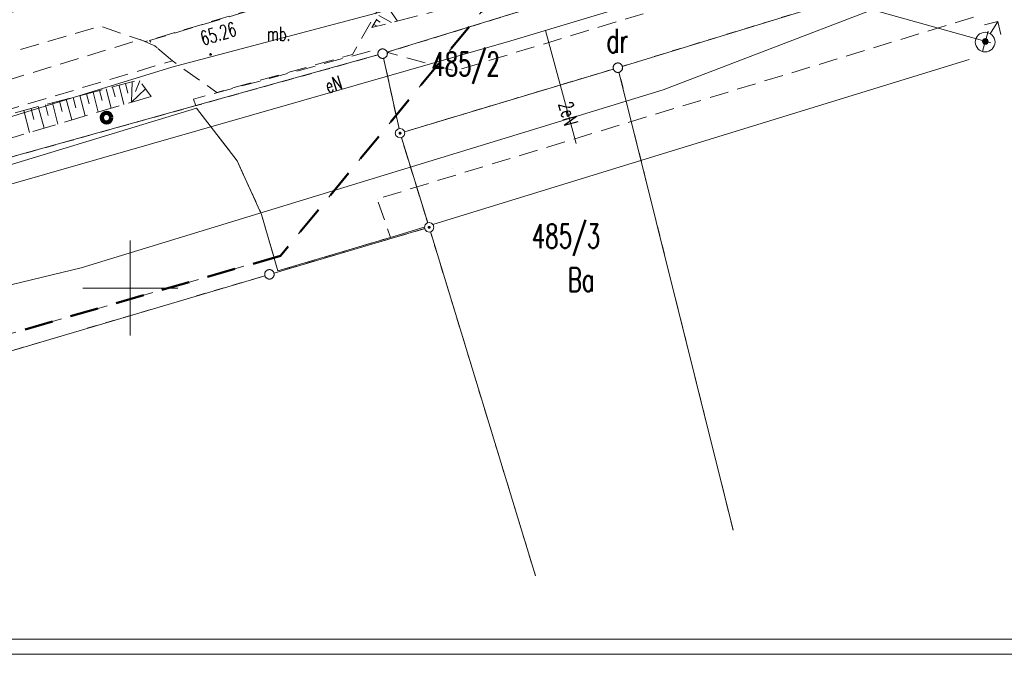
# Model space of a CAD drawing. Header units: millimetres. Extents: x 6487905018 to 6488192500, y 5882180700 to 5882375224.
# Tile 87 of 256: x 6488044179 to 6488096030, y 5882180700 to 5882214140. Entities that reach past the tile are written whole.
import ezdxf
from ezdxf.xclip import XClip

# ---------------------------------------------------------------- set-up
doc = ezdxf.new("R2010")
doc.units = ezdxf.units.MM
doc.header["$MEASUREMENT"] = 0
doc.header["$XCLIPFRAME"] = 2
for name, pattern in [('L_0_03', [1000, 500, -500]), ('L_0_04', [1500, 1000, -500]), ('L_0_05', [1750, 1250, -500]), ('L_0_08', [2500, 1500, -1000]), ('Wipeout_Contour', [1000, 0, -1000])]:
    doc.linetypes.add(name, pattern=pattern)
for name, color, linetype, lineweight in [('ENERGIA_Nr_pióra__10', 22, 'Continuous', 120), ('KS_Nr_pióra__108', 5, 'Continuous', 13), ('tabelka i ramka_Nr_pióra__1', 7, 'Continuous', 0), ('Woda_Nr_pióra__108', 5, 'Continuous', 13), ('Wymiarowanie_Nr_pióra__1', 7, 'Continuous', 0), ('Zakres_Nr_pióra__141', 7, 'Continuous', 50), ('Zamość 06.10._2_000_Inne__niezydentyfikowane__Nr_pióra__7', 7, 'Continuous', 5), ('Zamość 06.10._2_0_Nr_pióra__7', 7, 'Continuous', 5), ('Zamość 06.10._2_202_Punkt_graniczny_stabilizowany_trwale_Nr_pióra__7', 7, 'Continuous', 5), ('Zamość 06.10._2_203_Punkt_zalamania_granicy_dzialki_nie_stabilizowany_Nr_pióra__7', 7, 'Continuous', 5), ('Zamość 06.10._2_210_Oznaczenie_uzytku_Nr_pióra__96', 8, 'Continuous', 15), ('Zamość 06.10._2_211_Nr_dzialki_Nr_pióra__96', 8, 'Continuous', 15), ('Zamość 06.10._2_218_Granica_uzytku_Nr_pióra__96', 8, 'Continuous', 15), ('Zamość 06.10._2_219_Linia_granicy_Nr_pióra__96', 8, 'Continuous', 15), ('Zamość 06.10._2_chodnik__powierzchnia__Nr_pióra__7', 7, 'Continuous', 5), ('Zamość 06.10._2_jezdnia__powierzchnia__Nr_pióra__7', 7, 'Continuous', 5), ('Zamość 06.10._2_krzyze_Nr_pióra__7', 7, 'Continuous', 5), ('Zamość 06.10._2_ogrodzenie_trwale__linia__Nr_pióra__7', 7, 'Continuous', 5), ('Zamość 06.10._2_opis_h_Nr_pióra__7', 7, 'Continuous', 5), ('Zamość 06.10._2_plac__powierzchnia__Atr17_Nr_pióra__7', 7, 'Continuous', 5), ('Zamość 06.10._2_plac__powierzchnia__Nr_pióra__7', 7, 'Continuous', 5), ('Zamość 06.10._2_przewod_elektroenergetyczny__linia__Atr1_Nr_pióra__7', 7, 'Continuous', 5), ('Zamość 06.10._2_przewod_elektroenergetyczny__linia__Nr_pióra__1', 7, 'Continuous', 0), ('Zamość 06.10._2_przewod_telekomunikacyjny__linia__Nr_pióra__30', 7, 'Continuous', 5), ('Zamość 06.10._2_przewod_wodociagowy__linia__Nr_pióra__5', 7, 'Continuous', 5), ('Zamość 06.10._2_rura_ochronna___przewod_elektroenergetyczny__linia__Nr_pióra__7', 7, 'Continuous', 5), ('Zamość 06.10._2_skarpa_nieumocniona__powierzchnia__Nr_pióra__7', 7, 'Continuous', 5), ('Zamość 06.10._2_Zakres_Nr_pióra__7', 7, 'Continuous', 5), ('zieleń_Nr_pióra__236', 160, 'Continuous', 5)]:
    doc.layers.add(name, color=color, linetype=linetype, lineweight=lineweight)
for name, color, linetype in [('Mapa cyfrowa', 7, 'Continuous'), ('Wymiarowanie', 7, 'Continuous'), ('Zamość 06.10._2_202_Punkt_graniczny_stabilizowany_trwale', 7, 'Continuous'), ('Zamość 06.10._2_203_Punkt_zalamania_granicy_dzialki_nie_stabilizowany', 7, 'Continuous'), ('Zamość 06.10._2_Mapa cyfrowa', 7, 'Continuous')]:
    doc.layers.add(name, color=color, linetype=linetype)
doc.styles.add('GENERATED_STYLE_1', font='Simplex.shx')
doc.styles.add('GENERATED_STYLE_2', font='txt')
doc.linetypes.add('L_0_15_SHX', pattern='A,0,[3,PZT Orlen Zamość.pdf1.Shx,S=30.952381,R=0,X=0,Y=2.22045e-16],-7500,0', length=7500)
doc.dimstyles.new('GENERATED_STYLE__1', dxfattribs={"dimtxt": 750, "dimasz": 570, "dimexe": 0.18, "dimexo": 0, "dimgap": 0.09, "dimtad": 1, "dimlfac": 0.001, "dimzin": 0, "dimdsep": 46, "dimtxsty": 'GENERATED_STYLE_2', "dimblk": 'ARROWHEAD_11', "dimblk1": 'ARROWHEAD_11', "dimblk2": 'ARROWHEAD_11', "dimcen": 0.09, "dimclrd": 7, "dimclre": 7, "dimclrt": 7, "dimazin": 0, "dimtfac": 1, "dimtdec": 4, "dimtmove": 2, "dimatfit": 3, "dimfxl": 0, "dimtolj": 1, "dimtzin": 0, "dimarcsym": 0})
doc.dimstyles.new('GENERATED_STYLE__2', dxfattribs={"dimtxt": 750, "dimasz": 570, "dimexe": 0.18, "dimexo": 0, "dimgap": 0.09, "dimtad": 1, "dimlfac": 0.001, "dimzin": 0, "dimdsep": 46, "dimtxsty": 'GENERATED_STYLE_2', "dimblk": 'ARROWHEAD_11', "dimblk1": 'ARROWHEAD_11', "dimblk2": 'ARROWHEAD_11', "dimcen": 0.09, "dimclrd": 7, "dimclre": 7, "dimclrt": 7, "dimazin": 0, "dimtfac": 1, "dimtdec": 4, "dimtmove": 0, "dimatfit": 3, "dimfxl": 0, "dimtolj": 1, "dimtzin": 0, "dimarcsym": 0})

# ---------------------------------------------------------------- blocks, each defined once
blk = doc.blocks.new('Rysunek_1_2')
at = {"color": 254, "linetype": 'Wipeout_Contour', "lineweight": 0, "ltscale": 70061284114.24681}
blk.add_wipeout([(6487915525.867126, 5882181505.900702), (6488146644.289524, 5882181505.900702), (6488146644.289524, 5882373115.540435), (6488107628.768834, 5882373115.540435), (6488107628.768834, 5882320263.490532), (6488101226.436201, 5882320263.490532), (6488101226.436201, 5882373115.540435), (6487915525.867126, 5882373115.540435)], dxfattribs=at).dxf.layer = 'Zamość 06.10._2_Mapa cyfrowa'
at = {"layer": 'Zamość 06.10._2_0_Nr_pióra__7', "linetype": 'Continuous'}
blk.add_hatch(color=256, dxfattribs=at).paths.add_polyline_path([(6488054230.000001, 5882212264.723074, 1), (6488054230.000001, 5882212355.276926, 1)])
at = {"layer": 'Zamość 06.10._2_000_Inne__niezydentyfikowane__Nr_pióra__7', "linetype": 'Continuous', "flags": 128}
for points in [[(6488063470, 5882214930), (6488064080, 5882214070)], [(6488062830, 5882213890), (6488063000, 5882213790)], [(6488062970, 5882214130), (6488063170, 5882214010)], [(6488063100, 5882214360), (6488063760, 5882213990)], [(6488049750, 5882210770), (6488049880, 5882210270)], [(6488050110.000001, 5882210870), (6488050060, 5882209790)], [(6488050500, 5882210910), (6488050280.000001, 5882210350)], [(6488048050, 5882210320), (6488048320.000001, 5882209270)], [(6488048390, 5882210410), (6488048530.000001, 5882209890)], [(6488048730.000001, 5882210500), (6488049000, 5882209480.000001)], [(6488049070.000001, 5882210590), (6488049200, 5882210080)], [(6488049410, 5882210680), (6488049670, 5882209670)], [(6488050800, 5882210500), (6488050060, 5882209790)], [(6488045900.000001, 5882209760), (6488046190.000001, 5882208640)], [(6488046270, 5882209850), (6488046410, 5882209300)], [(6488046630, 5882209950), (6488046920, 5882208860)], [(6488046990.000001, 5882210040), (6488047130, 5882209500)], [(6488047350, 5882210140), (6488047630, 5882209070)], [(6488047700, 5882210230.000001), (6488047840, 5882209700)], [(6488044390, 5882209360), (6488044700, 5882208200)], [(6488044780.000001, 5882209460), (6488044930, 5882208880)], [(6488045160, 5882209560), (6488045460, 5882208420)], [(6488045530.000001, 5882209660), (6488045680, 5882209090)]]:
    blk.add_lwpolyline(points, dxfattribs=at)
at = {"layer": 'Zamość 06.10._2_0_Nr_pióra__7', "linetype": 'Continuous'}
for p, q in [((6488062830, 5882213890), (6488062830.05, 5882213890)), ((6488062970, 5882214130), (6488062970.05, 5882214130)), ((6488063170, 5882214010), (6488063170.05, 5882214010)), ((6488063760, 5882213990), (6488063760.05, 5882213990)), ((6488064080, 5882214070), (6488064080.05, 5882214070)), ((6488073660, 5882213900.000001), (6488073660.05, 5882213900.000001)), ((6488047460, 5882213520), (6488047460.05, 5882213520)), ((6488048420, 5882213800), (6488048420.05, 5882213800)), ((6488062730.000001, 5882213720), (6488062730.05, 5882213720)), ((6488063000, 5882213790), (6488063000.05, 5882213790)), ((6488071870, 5882213570), (6488071870.05, 5882213570)), ((6488050520, 5882213090), (6488050520.05, 5882213090)), ((6488050800, 5882212990), (6488050800.05, 5882212990)), ((6488051010, 5882213040), (6488051010.05, 5882213040)), ((6488070050, 5882213020), (6488070050.05, 5882213020)), ((6488051300, 5882212760), (6488051300.05, 5882212760)), ((6488052220, 5882211970), (6488052220.05, 5882211970)), ((6488054230.000001, 5882212310), (6488054230.05, 5882212310)), ((6488061700, 5882212310), (6488061700.05, 5882212310)), ((6488094185.665422, 5882212039.498352), (6488094185.715423, 5882212039.498352)), ((6488052190.000001, 5882211630), (6488052190.05, 5882211630)), ((6488067100, 5882211440.000001), (6488067100.05, 5882211440.000001)), ((6488049750, 5882210770), (6488049750.05, 5882210770)), ((6488050110.000001, 5882210870), (6488050110.05, 5882210870)), ((6488050470, 5882210960), (6488050470.05, 5882210960)), ((6488050500, 5882210910), (6488050500.05, 5882210910)), ((6488048050, 5882210320), (6488048050.05, 5882210320)), ((6488048390, 5882210410), (6488048390.05, 5882210410)), ((6488048730.000001, 5882210500), (6488048730.05, 5882210500)), ((6488049070.000001, 5882210590), (6488049070.05, 5882210590)), ((6488049410, 5882210680), (6488049410.05, 5882210680)), ((6488049880, 5882210270), (6488049880.05, 5882210270)), ((6488050280.000001, 5882210350), (6488050280.05, 5882210350)), ((6488050800, 5882210500), (6488050800.05, 5882210500)), ((6488054560, 5882210310), (6488054560.05, 5882210310)), ((6488078060, 5882210450), (6488078060.05, 5882210450)), ((6488045900.000001, 5882209760), (6488045900.05, 5882209760)), ((6488046270, 5882209850), (6488046270.05, 5882209850)), ((6488046630, 5882209950), (6488046630.05, 5882209950)), ((6488046990.000001, 5882210040), (6488046990.05, 5882210040)), ((6488047350, 5882210140), (6488047350.05, 5882210140)), ((6488047700, 5882210230.000001), (6488047700.05, 5882210230.000001)), ((6488048530.000001, 5882209890), (6488048530.05, 5882209890)), ((6488049200, 5882210080), (6488049200.05, 5882210080)), ((6488050060, 5882209790), (6488050060.05, 5882209790)), ((6488051100, 5882210100), (6488051100.05, 5882210100)), ((6488053340, 5882209960), (6488053340.05, 5882209960)), ((6488044390, 5882209360), (6488044390.05, 5882209360)), ((6488044780.000001, 5882209460), (6488044780.05, 5882209460)), ((6488045160, 5882209560), (6488045160.05, 5882209560)), ((6488045530.000001, 5882209660), (6488045530.05, 5882209660)), ((6488046410, 5882209300), (6488046410.05, 5882209300)), ((6488047130, 5882209500), (6488047130.05, 5882209500)), ((6488047840, 5882209700), (6488047840.05, 5882209700)), ((6488048320.000001, 5882209270), (6488048320.05, 5882209270)), ((6488049000, 5882209480.000001), (6488049000.05, 5882209480.000001)), ((6488049670, 5882209670), (6488049670.05, 5882209670)), ((6488053490.000001, 5882209480.000001), (6488053490.05, 5882209480.000001)), ((6488044930, 5882208880), (6488044930.05, 5882208880)), ((6488045680, 5882209090), (6488045680.05, 5882209090)), ((6488046920, 5882208860), (6488046920.05, 5882208860)), ((6488047630, 5882209070), (6488047630.05, 5882209070)), ((6488083569.021764, 5882208775.496602), (6488083569.071763, 5882208775.496602)), ((6488044700, 5882208200), (6488044700.05, 5882208200)), ((6488045460, 5882208420), (6488045460.05, 5882208420)), ((6488046190.000001, 5882208640), (6488046190.05, 5882208640)), ((6488073490.000001, 5882207620), (6488073490.05, 5882207620)), ((6488055630, 5882206700), (6488055630.05, 5882206700)), ((6488066950, 5882206290), (6488066950.05, 5882206290)), ((6488063000, 5882204690.000001), (6488063000.05, 5882204690.000001)), ((6488056920, 5882203870), (6488056920.05, 5882203870)), ((6488063710, 5882202670), (6488063710.05, 5882202670)), ((6488057910, 5882201700), (6488057910.05, 5882201700)), ((6488047410, 5882201070), (6488047410.05, 5882201070)), ((6488081754.143523, 5882187237.426035), (6488081754.193523, 5882187237.426035)), ((6488071342.268409, 5882184836.570127), (6488071342.318408, 5882184836.570127))]:
    blk.add_line(p, q, dxfattribs=at)
blk.add_circle((6488054230.000001, 5882212310), 45.276926, dxfattribs=at)
at = {"layer": 'Zamość 06.10._2_202_Punkt_graniczny_stabilizowany_trwale_Nr_pióra__7', "linetype": 'Continuous'}
for p, q in [((6488063290, 5882212350), (6488063290.05, 5882212350)), ((6488075680, 5882211610), (6488075680.05, 5882211610)), ((6488057330, 5882200720), (6488057330.05, 5882200720))]:
    blk.add_line(p, q, dxfattribs=at)
at = {"layer": 'Zamość 06.10._2_203_Punkt_zalamania_granicy_dzialki_nie_stabilizowany_Nr_pióra__7', "linetype": 'Continuous'}
for p, q in [((6488064210, 5882208160), (6488064210.05, 5882208160)), ((6488065740.000001, 5882203200), (6488065740.05, 5882203200))]:
    blk.add_line(p, q, dxfattribs=at)
at = {"layer": 'Zamość 06.10._2_218_Granica_uzytku_Nr_pióra__96', "linetype": 'L_0_03', "flags": 128}
for points in [[(6488095170.704293, 5882222152.564091), (6488063290, 5882212350)], [(6488063290, 5882212350), (6488095170.704293, 5882222152.564091)], [(6488075680, 5882211610), (6488094713.155039, 5882217455.058414)], [(6488063290, 5882212350), (6488022460, 5882200970)], [(6488022460, 5882200970), (6488063290, 5882212350)], [(6488063290, 5882212350), (6488064210, 5882208160)], [(6488064210, 5882208160), (6488063290, 5882212350)], [(6488064210, 5882208160), (6488075680, 5882211610)], [(6488075680, 5882211610), (6488064210, 5882208160)], [(6488081754.143523, 5882187237.426035), (6488075680, 5882211610)], [(6488065740.000001, 5882203200), (6488064210, 5882208160)], [(6488064210, 5882208160), (6488065740.000001, 5882203200)], [(6488057330, 5882200720), (6488065740.000001, 5882203200)], [(6488065740.000001, 5882203200), (6488071342.268409, 5882184836.570127)], [(6488034310, 5882193900.000001), (6488057330, 5882200720)]]:
    blk.add_lwpolyline(points, dxfattribs=at)
at = {"layer": 'Zamość 06.10._2_219_Linia_granicy_Nr_pióra__96', "linetype": 'Continuous', "flags": 128}
for points in [[(6488095170.704293, 5882222152.564091), (6488063290, 5882212350)], [(6488094713.155039, 5882217455.058414), (6488075680, 5882211610)], [(6488022460, 5882200970), (6488063290, 5882212350)], [(6488064210, 5882208160), (6488063290, 5882212350)], [(6488064210, 5882208160), (6488075680, 5882211610)], [(6488075680, 5882211610), (6488081754.143523, 5882187237.426035)], [(6488064210, 5882208160), (6488065740.000001, 5882203200)], [(6488057330, 5882200720), (6488065740.000001, 5882203200)], [(6488071342.268409, 5882184836.570127), (6488065740.000001, 5882203200)], [(6488034310, 5882193900.000001), (6488057330, 5882200720)]]:
    blk.add_lwpolyline(points, dxfattribs=at)
at = {"layer": 'Zamość 06.10._2_chodnik__powierzchnia__Nr_pióra__7', "linetype": 'L_0_04', "flags": 128}
blk.add_lwpolyline([(6488050520, 5882213090), (6488051300, 5882212760), (6488052220, 5882211970), (6488036390, 5882207250), (6488037130, 5882204650.000001), (6488034020, 5882203750), (6488033280.000001, 5882206320), (6488009550, 5882199070), (6487990500, 5882192600), (6487990680, 5882193600), (6487990840, 5882194250), (6488009130, 5882200390), (6488032800, 5882207650.000001)], close=True, dxfattribs=at)
at = {"layer": 'Zamość 06.10._2_jezdnia__powierzchnia__Nr_pióra__7', "linetype": 'L_0_04', "flags": 128}
blk.add_lwpolyline([(6487937199.926741, 5882181505.900702), (6487944120, 5882186480.000001), (6487955420, 5882192270), (6487968700, 5882197150.000001), (6487987180, 5882202890), (6488010660, 5882210140), (6488034760, 5882217530), (6488040000, 5882219130), (6488059610.000001, 5882225210), (6488075310, 5882230370), (6488081470, 5882233630), (6488086160, 5882236070), (6488088060, 5882236830), (6488096848.98959, 5882239382.959795), (6488095756.069768, 5882228162.316289), (6488092220, 5882227070), (6488065320.000001, 5882218790), (6488063880, 5882216950), (6488050800, 5882212990), (6488048420, 5882213800), (6488035940.000001, 5882210150.000001), (6488012080, 5882202830), (6487993710, 5882197150.000001), (6487982400.000001, 5882193450), (6487970620, 5882189820), (6487957710, 5882185050), (6487951012.646, 5882181505.900702)], dxfattribs=at)
blk.add_lwpolyline([(6488094402.31763, 5882214263.794345), (6488063000, 5882204690.000001), (6488063710, 5882202670), (6488057780.000001, 5882200900.000001), (6488056920, 5882203870), (6488055630, 5882206700), (6488053490.000001, 5882209480.000001), (6488053340, 5882209960), (6488062970, 5882212570), (6488067100, 5882211440.000001), (6488094951.842964, 5882219905.587783)], close=True, dxfattribs=at)
at = {"layer": 'Zamość 06.10._2_krzyze_Nr_pióra__7', "linetype": 'Continuous', "flags": 128}
for points in [[(6488050000, 5882197500), (6488050000, 5882202500)], [(6488047500, 5882200000), (6488052500, 5882200000)]]:
    blk.add_lwpolyline(points, dxfattribs=at)
at = {"layer": 'Zamość 06.10._2_ogrodzenie_trwale__linia__Nr_pióra__7', "linetype": 'L_0_15_SHX', "flags": 128}
for points in [[(6488094185.665422, 5882212039.498352), (6488063710, 5882202670), (6488057780.000001, 5882200900.000001), (6488056920, 5882203870), (6488055630, 5882206700), (6488053490.000001, 5882209480.000001)], [(6488036610.000001, 5882202110), (6488037150.000001, 5882204510), (6488053490.000001, 5882209480.000001)]]:
    blk.add_lwpolyline(points, dxfattribs=at)
at = {"layer": 'Zamość 06.10._2_ogrodzenie_trwale__linia__Nr_pióra__7', "linetype": 'Continuous', "flags": 128}
for points in [[(6488094185.665422, 5882212039.498352), (6488063710, 5882202670), (6488057780.000001, 5882200900.000001), (6488056920, 5882203870), (6488055630, 5882206700), (6488053490.000001, 5882209480.000001)], [(6488036610.000001, 5882202110), (6488037150.000001, 5882204510), (6488053490.000001, 5882209480.000001)]]:
    blk.add_lwpolyline(points, dxfattribs=at)
at = {"layer": 'Zamość 06.10._2_plac__powierzchnia__Nr_pióra__7', "linetype": 'L_0_04', "flags": 128}
blk.add_lwpolyline([(6488052220, 5882211970), (6488051300, 5882212760), (6488051010, 5882213040), (6488063770, 5882216860), (6488063710, 5882216550), (6488063390, 5882215490), (6488062980.000001, 5882214550), (6488061700, 5882212310), (6488054560, 5882210310)], close=True, dxfattribs=at)
at = {"layer": 'Zamość 06.10._2_przewod_elektroenergetyczny__linia__Nr_pióra__1', "linetype": 'Continuous', "flags": 128}
for points in [[(6487966584.735785, 5882181505.900702), (6487969110.000001, 5882182650.000001), (6487969400.000001, 5882182640), (6487973710, 5882184040), (6487980090, 5882186310), (6487982110.000001, 5882187090), (6487986770, 5882188870), (6487992300, 5882190680), (6488011590, 5882196940.000001), (6488012760, 5882196600), (6488070050, 5882213020), (6488088720, 5882218650.000001), (6488095014.036757, 5882220544.110717)], [(6488071870, 5882213570), (6488073490.000001, 5882207620)]]:
    blk.add_lwpolyline(points, dxfattribs=at)
at = {"layer": 'Zamość 06.10._2_przewod_telekomunikacyjny__linia__Nr_pióra__30', "linetype": 'Continuous', "flags": 128}
blk.add_lwpolyline([(6487978615.605294, 5882181505.900702), (6487978790, 5882181590), (6488011640, 5882192430), (6488047410, 5882201070), (6488078060, 5882210450), (6488094651.428349, 5882216821.331065)], dxfattribs=at)
at = {"layer": 'Zamość 06.10._2_przewod_wodociagowy__linia__Nr_pióra__5', "linetype": 'Continuous', "flags": 128}
blk.add_lwpolyline([(6487961888.490653, 5882181505.900702), (6487970920, 5882184990), (6487985810, 5882190440.000001), (6488011250, 5882199020), (6488052190.000001, 5882211630), (6488091710, 5882222110), (6488092020, 5882222160)], dxfattribs=at)
at = {"layer": 'Zamość 06.10._2_rura_ochronna___przewod_elektroenergetyczny__linia__Nr_pióra__7', "linetype": 'Continuous', "flags": 128}
for points in [[(6488071870, 5882213570), (6488073490.000001, 5882207620)], [(6488012760, 5882196600), (6488070050, 5882213020)]]:
    blk.add_lwpolyline(points, dxfattribs=at)
at = {"layer": 'Zamość 06.10._2_skarpa_nieumocniona__powierzchnia__Nr_pióra__7', "linetype": 'L_0_05', "flags": 128}
for points in [[(6488095294.227253, 5882223420.733144), (6488070210, 5882215660), (6488062730.000001, 5882213720), (6488063420, 5882214910), (6488095412.692217, 5882224636.973437)], [(6488051100, 5882210100), (6488037830, 5882206150.000001), (6488037830, 5882205070), (6488037130, 5882204650.000001), (6488036390, 5882207250), (6488050470, 5882210960)]]:
    blk.add_lwpolyline(points, close=True, dxfattribs=at)
at = {"layer": 'Zamość 06.10._2_Zakres_Nr_pióra__7', "linetype": 'L_0_08', "flags": 128}
blk.add_lwpolyline([(6488077770, 5882227680), (6488077390, 5882225350), (6488057910, 5882201700), (6487991970, 5882182660), (6487963899.999999, 5882191899.999999), (6487948427.806409, 5882211665.206947), (6487975970, 5882326920), (6488001880, 5882346970), (6488049600, 5882347290), (6488064120, 5882347940.000001), (6488083499.999998, 5882337899.999999), (6488088499.999998, 5882318799.999999), (6488077780.000001, 5882227750)], close=True, dxfattribs=at)
at = {"layer": 'Zamość 06.10._2_210_Oznaczenie_uzytku_Nr_pióra__96', "linetype": 'Continuous', "char_height": 1250, "attachment_point": 1, "style": 'GENERATED_STYLE_1'}
for s, insert in [('\\A1;{\\W0.660000x;\\FSimplex.shx;dr}', (6488075087.857141, 5882213651.184522)), ('\\A1;{\\W0.660000x;\\FSimplex.shx;Ba}', (6488073037.142855, 5882201064.041664))]:
    blk.add_mtext(s, dxfattribs=dict(at, insert=insert))
at = {"layer": 'Zamość 06.10._2_211_Nr_dzialki_Nr_pióra__96', "linetype": 'Continuous', "char_height": 1250, "attachment_point": 1, "style": 'GENERATED_STYLE_1'}
for s, insert in [('\\A1;{\\W0.660000x;\\FSimplex.shx;485/2}', (6488065857.85714, 5882212428.898807)), ('\\A1;{\\W0.660000x;\\FSimplex.shx;485/3}', (6488071147.857141, 5882203358.898807))]:
    blk.add_mtext(s, dxfattribs=dict(at, insert=insert))
at = {"layer": 'Zamość 06.10._2_opis_h_Nr_pióra__7', "linetype": 'Continuous', "insert": (6488053617.826457, 5882213485.316983), "char_height": 750, "attachment_point": 1, "rotation": 16.7999999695, "style": 'GENERATED_STYLE_1'}
blk.add_mtext('\\A1;{\\W0.660000x;\\FSimplex.shx;65.26}', dxfattribs=at)
at = {"layer": 'Zamość 06.10._2_plac__powierzchnia__Atr17_Nr_pióra__7', "linetype": 'Continuous', "insert": (6488057194.285714, 5882213770.710714), "char_height": 750, "attachment_point": 1, "style": 'GENERATED_STYLE_1'}
blk.add_mtext('\\A1;{\\W0.660000x;\\FSimplex.shx;mb.}', dxfattribs=at)
at = {"layer": 'Zamość 06.10._2_przewod_elektroenergetyczny__linia__Atr1_Nr_pióra__7', "linetype": 'Continuous', "char_height": 750, "attachment_point": 1, "style": 'GENERATED_STYLE_1'}
for s, insert, rotation in [('\\A1;{\\W0.660000x;\\FSimplex.shx;eN}', (6488060190.892351, 5882210979.16163), 16.7999999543), ('\\A1;{\\W0.660000x;\\FSimplex.shx;2eN}', (6488073268.500421, 5882209902.478971), 285.1999999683)]:
    blk.add_mtext(s, dxfattribs=dict(at, insert=insert, rotation=rotation))
at = {"color": 254, "linetype": 'Wipeout_Contour', "lineweight": 0, "ltscale": 105091083273.1184}
blk.add_wipeout([(6488063290, 5882212100), (6488063415, 5882212133.493649), (6488063506.506351, 5882212225), (6488063540, 5882212350), (6488063506.506351, 5882212475), (6488063415, 5882212566.506351), (6488063290, 5882212600), (6488063165, 5882212566.506351), (6488063073.493649, 5882212475), (6488063040, 5882212350), (6488063073.493649, 5882212225), (6488063165, 5882212133.493649)], dxfattribs=at).dxf.layer = 'Zamość 06.10._2_202_Punkt_graniczny_stabilizowany_trwale'
at = {"color": 254, "linetype": 'Wipeout_Contour', "lineweight": 0, "ltscale": 105091187458.362}
blk.add_wipeout([(6488075680, 5882211360), (6488075805, 5882211393.493649), (6488075896.506351, 5882211485), (6488075930, 5882211610), (6488075896.506351, 5882211735), (6488075805, 5882211826.506351), (6488075680, 5882211860), (6488075555, 5882211826.506351), (6488075463.493649, 5882211735), (6488075430, 5882211610), (6488075463.493649, 5882211485), (6488075555, 5882211393.493649)], dxfattribs=at).dxf.layer = 'Zamość 06.10._2_202_Punkt_graniczny_stabilizowany_trwale'
at = {"color": 254, "linetype": 'Wipeout_Contour', "lineweight": 0, "ltscale": 105090936549.2281}
blk.add_wipeout([(6488057330, 5882200470), (6488057455, 5882200503.493649), (6488057546.506351, 5882200595), (6488057580, 5882200720), (6488057546.506351, 5882200845), (6488057455, 5882200936.506351), (6488057330, 5882200970), (6488057205, 5882200936.506351), (6488057113.493649, 5882200845), (6488057080, 5882200720), (6488057113.493649, 5882200595), (6488057205, 5882200503.493649)], dxfattribs=at).dxf.layer = 'Zamość 06.10._2_202_Punkt_graniczny_stabilizowany_trwale'
at = {"color": 254, "linetype": 'Wipeout_Contour', "lineweight": 0, "ltscale": 105091057680.5377}
blk.add_wipeout([(6488064210, 5882207910), (6488064335, 5882207943.493649), (6488064426.506351, 5882208035), (6488064460, 5882208160), (6488064426.506351, 5882208285), (6488064335, 5882208376.506351), (6488064210, 5882208410), (6488064085, 5882208376.506351), (6488063993.493649, 5882208285), (6488063960, 5882208160), (6488063993.493649, 5882208035), (6488064085, 5882207943.493649)], dxfattribs=at).dxf.layer = 'Zamość 06.10._2_203_Punkt_zalamania_granicy_dzialki_nie_stabilizowany'
at = {"color": 254, "linetype": 'Wipeout_Contour', "lineweight": 0, "ltscale": 105091031304.7783}
blk.add_wipeout([(6488065740.000001, 5882202950), (6488065865.000001, 5882202983.493649), (6488065956.506351, 5882203075), (6488065990.000001, 5882203200), (6488065956.506351, 5882203325), (6488065865.000001, 5882203416.506351), (6488065740.000001, 5882203450), (6488065615.000001, 5882203416.506351), (6488065523.493649, 5882203325), (6488065490.000001, 5882203200), (6488065523.493649, 5882203075), (6488065615.000001, 5882202983.493649)], dxfattribs=at).dxf.layer = 'Zamość 06.10._2_203_Punkt_zalamania_granicy_dzialki_nie_stabilizowany'
at = {"layer": 'Zamość 06.10._2_203_Punkt_zalamania_granicy_dzialki_nie_stabilizowany_Nr_pióra__7', "linetype": 'Continuous'}
for points in [[(6488064210, 5882208110, 1), (6488064210, 5882208210, 1)], [(6488065740.000001, 5882203150.000001, 1), (6488065740.000001, 5882203250, 1)]]:
    blk.add_hatch(color=256, dxfattribs=at).paths.add_polyline_path(points)
at = {"layer": 'Zamość 06.10._2_0_Nr_pióra__7', "linetype": 'Continuous'}
for p, q in [((6488062970, 5882212570), (6488062970.05, 5882212570)), ((6488057780.000001, 5882200900.000001), (6488057780.05, 5882200900.000001))]:
    blk.add_line(p, q, dxfattribs=at)
at = {"layer": 'Zamość 06.10._2_202_Punkt_graniczny_stabilizowany_trwale_Nr_pióra__7', "linetype": 'Continuous'}
for p, q in [((6488063073.493649, 5882212475), (6488063040, 5882212350)), ((6488063040, 5882212350), (6488063073.493649, 5882212225)), ((6488063165, 5882212566.506351), (6488063073.493649, 5882212475)), ((6488063290, 5882212600), (6488063165, 5882212566.506351)), ((6488063415, 5882212566.506351), (6488063290, 5882212600)), ((6488063506.506351, 5882212475), (6488063415, 5882212566.506351)), ((6488063540, 5882212350), (6488063506.506351, 5882212475)), ((6488063506.506351, 5882212225), (6488063540, 5882212350)), ((6488063073.493649, 5882212225), (6488063165, 5882212133.493649)), ((6488063165, 5882212133.493649), (6488063290, 5882212100)), ((6488063290, 5882212100), (6488063415, 5882212133.493649)), ((6488063415, 5882212133.493649), (6488063506.506351, 5882212225)), ((6488075555, 5882211826.506351), (6488075463.493649, 5882211735)), ((6488075680, 5882211860), (6488075555, 5882211826.506351)), ((6488075805, 5882211826.506351), (6488075680, 5882211860)), ((6488075896.506351, 5882211735), (6488075805, 5882211826.506351)), ((6488075463.493649, 5882211735), (6488075430, 5882211610)), ((6488075430, 5882211610), (6488075463.493649, 5882211485)), ((6488075463.493649, 5882211485), (6488075555, 5882211393.493649)), ((6488075555, 5882211393.493649), (6488075680, 5882211360)), ((6488075680, 5882211360), (6488075805, 5882211393.493649)), ((6488075805, 5882211393.493649), (6488075896.506351, 5882211485)), ((6488075930, 5882211610), (6488075896.506351, 5882211735)), ((6488075896.506351, 5882211485), (6488075930, 5882211610)), ((6488057205, 5882200936.506351), (6488057113.493649, 5882200845)), ((6488057330, 5882200970), (6488057205, 5882200936.506351)), ((6488057455, 5882200936.506351), (6488057330, 5882200970)), ((6488057546.506351, 5882200845), (6488057455, 5882200936.506351)), ((6488057113.493649, 5882200845), (6488057080, 5882200720)), ((6488057080, 5882200720), (6488057113.493649, 5882200595)), ((6488057113.493649, 5882200595), (6488057205, 5882200503.493649)), ((6488057205, 5882200503.493649), (6488057330, 5882200470)), ((6488057330, 5882200470), (6488057455, 5882200503.493649)), ((6488057455, 5882200503.493649), (6488057546.506351, 5882200595)), ((6488057580, 5882200720), (6488057546.506351, 5882200845)), ((6488057546.506351, 5882200595), (6488057580, 5882200720))]:
    blk.add_line(p, q, dxfattribs=at)
for centre in [(6488063290, 5882212350), (6488075680, 5882211610), (6488057330, 5882200720)]:
    blk.add_circle(centre, 250, dxfattribs=at)
at = {"layer": 'Zamość 06.10._2_203_Punkt_zalamania_granicy_dzialki_nie_stabilizowany_Nr_pióra__7', "linetype": 'Continuous'}
for p, q in [((6488063993.493649, 5882208285), (6488063960, 5882208160)), ((6488064085, 5882208376.506351), (6488063993.493649, 5882208285)), ((6488064210, 5882208410), (6488064085, 5882208376.506351)), ((6488064335, 5882208376.506351), (6488064210, 5882208410)), ((6488064426.506351, 5882208285), (6488064335, 5882208376.506351)), ((6488064460, 5882208160), (6488064426.506351, 5882208285)), ((6488063960, 5882208160), (6488063993.493649, 5882208035)), ((6488063993.493649, 5882208035), (6488064085, 5882207943.493649)), ((6488064085, 5882207943.493649), (6488064210, 5882207910)), ((6488064210, 5882207910), (6488064335, 5882207943.493649)), ((6488064335, 5882207943.493649), (6488064426.506351, 5882208035)), ((6488064426.506351, 5882208035), (6488064460, 5882208160)), ((6488065523.493649, 5882203325), (6488065490.000001, 5882203200)), ((6488065490.000001, 5882203200), (6488065523.493649, 5882203075)), ((6488065615.000001, 5882203416.506351), (6488065523.493649, 5882203325)), ((6488065523.493649, 5882203075), (6488065615.000001, 5882202983.493649)), ((6488065740.000001, 5882203450), (6488065615.000001, 5882203416.506351)), ((6488065865.000001, 5882203416.506351), (6488065740.000001, 5882203450)), ((6488065956.506351, 5882203325), (6488065865.000001, 5882203416.506351)), ((6488065865.000001, 5882202983.493649), (6488065956.506351, 5882203075)), ((6488065990.000001, 5882203200), (6488065956.506351, 5882203325)), ((6488065956.506351, 5882203075), (6488065990.000001, 5882203200)), ((6488065615.000001, 5882202983.493649), (6488065740.000001, 5882202950)), ((6488065740.000001, 5882202950), (6488065865.000001, 5882202983.493649))]:
    blk.add_line(p, q, dxfattribs=at)
for centre in [(6488064210, 5882208160), (6488065740.000001, 5882203200)]:
    blk.add_circle(centre, 50, dxfattribs=at)
blk = doc.blocks.new('*D11', base_point=(6488045394.921593, 5882250647.102998))
at = {"layer": 'Wymiarowanie_Nr_pióra__1', "linetype": 'Continuous'}
for points in [[(6488012389.24901, 5882236237.115873), (6488012377.83094, 5882236294.518388), (6488012345.315027, 5882236343.18189), (6488012296.651525, 5882236375.697803), (6488012239.24901, 5882236387.115873), (6488012181.846496, 5882236375.697803), (6488012133.182993, 5882236343.18189), (6488012100.667081, 5882236294.518388), (6488012089.24901, 5882236237.115873), (6488012100.667081, 5882236179.713358), (6488012133.182993, 5882236131.049856), (6488012181.846496, 5882236098.533943), (6488012239.24901, 5882236087.115873), (6488012296.651525, 5882236098.533943), (6488012345.315027, 5882236131.049856), (6488012377.83094, 5882236179.713358)], [(6488095182.559127, 5882212996.292249), (6488095171.141057, 5882213053.694763), (6488095138.625144, 5882213102.358266), (6488095089.961642, 5882213134.874178), (6488095032.559127, 5882213146.292249), (6488094975.156612, 5882213134.874178), (6488094926.49311, 5882213102.358266), (6488094893.977198, 5882213053.694763), (6488094882.559127, 5882212996.292249), (6488094893.977198, 5882212938.889733), (6488094926.49311, 5882212890.226232), (6488094975.156612, 5882212857.710319), (6488095032.559127, 5882212846.292249), (6488095089.961642, 5882212857.710319), (6488095138.625144, 5882212890.226232), (6488095171.141057, 5882212938.889733)]]:
    blk.add_hatch(color=256, dxfattribs=at).paths.add_polyline_path(points)
for p, q in [((6488012279.788433, 5882236381.533861), (6488012391.271845, 5882236778.683328)), ((6488011950.413034, 5882236318.194718), (6488012094.831022, 5882236277.655295)), ((6488012383.666998, 5882236196.57645), (6488094888.141139, 5882213036.831671)), ((6488012087.226175, 5882235695.548419), (6488012198.709588, 5882236092.697886)), ((6488095073.09855, 5882213140.710237), (6488095184.581962, 5882213537.859703)), ((6488094880.536292, 5882212454.724794), (6488094992.019705, 5882212851.874261)), ((6488095176.977115, 5882212955.752826), (6488095321.395103, 5882212915.213404))]:
    blk.add_line(p, q, dxfattribs=at)
for centre in [(6488012239.24901, 5882236237.115873), (6488095032.559127, 5882212996.292249)]:
    blk.add_circle(centre, 150, dxfattribs=at)
at = {"layer": 'Wymiarowanie_Nr_pióra__1', "insert": (6488052298.481426, 5882225129.598661), "char_height": 750, "attachment_point": 7, "rotation": 344.3200934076, "style": 'GENERATED_STYLE_2'}
blk.add_mtext('\\A1;{\\fArial|b1|i0|c238|p38;191}', dxfattribs=at)
blk = doc.blocks.new('ARROWHEAD_11')
at = {"color": 0, "linetype": 'Continuous', "lineweight": 0}
blk.add_line((0, 0), (-1, 0), dxfattribs=at)
at = {"color": 0, "linetype": 'Continuous', "lineweight": 0, "const_width": 0.25, "flags": 128}
blk.add_lwpolyline([(-0.125, 0, 1), (0.125, 0, 1)], format="xyb", close=True, dxfattribs=at)
blk = doc.blocks.new('*D23', base_point=(6488045394.921593, 5882250647.102998))
at = {"layer": 'Wymiarowanie_Nr_pióra__1', "linetype": 'Continuous'}
for points in [[(6488048077.814686, 5882215730.166205), (6488048066.396616, 5882215787.56872), (6488048033.880703, 5882215836.232223), (6488047985.217201, 5882215868.748136), (6488047927.814686, 5882215880.166205), (6488047870.412171, 5882215868.748136), (6488047821.748669, 5882215836.232223), (6488047789.232757, 5882215787.56872), (6488047777.814686, 5882215730.166205), (6488047789.232757, 5882215672.763691), (6488047821.748669, 5882215624.100188), (6488047870.412171, 5882215591.584275), (6488047927.814686, 5882215580.166205), (6488047985.217201, 5882215591.584275), (6488048033.880703, 5882215624.100188), (6488048066.396616, 5882215672.763691)], [(6488041213.825474, 5882213748.014218), (6488041202.407404, 5882213805.416734), (6488041169.891491, 5882213854.080235), (6488041121.227989, 5882213886.596148), (6488041063.825474, 5882213898.014218), (6488041006.422959, 5882213886.596148), (6488040957.759457, 5882213854.080235), (6488040925.243544, 5882213805.416734), (6488040913.825474, 5882213748.014218), (6488040925.243544, 5882213690.611704), (6488040957.759457, 5882213641.948201), (6488041006.422959, 5882213609.432289), (6488041063.825474, 5882213598.014218), (6488041121.227989, 5882213609.432289), (6488041169.891491, 5882213641.948201), (6488041202.407404, 5882213690.611704)]]:
    blk.add_hatch(color=256, dxfattribs=at).paths.add_polyline_path(points)
for p, q in [((6488047771.755184, 5882216270.584268), (6488047886.198819, 5882215874.277689)), ((6488047783.703203, 5882215688.550339), (6488041207.936957, 5882213789.630086)), ((6488040907.765972, 5882214288.432281), (6488041022.209607, 5882213892.125702)), ((6488040919.71399, 5882213706.398352), (6488040775.602508, 5882213664.782484)), ((6488041105.441341, 5882213603.902736), (6488041219.884975, 5882213207.596156))]:
    blk.add_line(p, q, dxfattribs=at)
for centre in [(6488047927.814686, 5882215730.166205), (6488041063.825474, 5882213748.014218)]:
    blk.add_circle(centre, 150, dxfattribs=at)
at = {"layer": 'Wymiarowanie_Nr_pióra__1', "insert": (6488043634.000906, 5882214646.347067), "char_height": 750, "attachment_point": 7, "rotation": 16.107422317, "style": 'GENERATED_STYLE_2'}
blk.add_mtext('\\A1;{\\fArial|b1|i0|c238|p38;710}', dxfattribs=at)

msp = doc.modelspace()

# ---------------------------------------------------------------- linework, layer by layer
at = {"layer": 'tabelka i ramka_Nr_pióra__1', "linetype": 'Continuous'}
msp.add_line((6488192500, 5882180700.125709), (6487911008.050664, 5882180700.125709), dxfattribs=at)

# ---------------------------------------------------------------- block references
at = {"layer": 'Mapa cyfrowa', "color": 22, "linetype": 'Continuous', "lineweight": 5}
ref = msp.add_blockref('Rysunek_1_2', (0, 0), dxfattribs=at)
XClip(ref).set_block_clipping_path([(6487915525.8671264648, 5882181505.9007024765), (6488146644.2895231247, 5882181505.9007024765), (6488146644.2895231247, 5882373115.5404348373), (6488107628.7688331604, 5882373115.5404348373), (6488107628.7688331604, 5882320263.4905319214), (6488101226.4362001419, 5882320263.4905319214), (6488101226.4362001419, 5882373115.5404348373), (6487915525.8671264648, 5882373115.5404348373)])

# ---------------------------------------------------------------- next in the draw order: hatches: boundary and pattern name
at = {"layer": 'zieleń_Nr_pióra__236', "linetype": 'Continuous'}
h = msp.add_hatch(dxfattribs=at)
h.set_pattern_fill('bloczki_ceramiczne', color=256, style=0, pattern_type=2)
h.set_pattern_definition([(45, (6488045394.9, 5882250647.1), (-353.5534, 353.5534), [])])
h.paths.add_polyline_path([(6488021336.39379, 5882213414.225695), (6488061921.970805, 5882225985.517632, -0.4059833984), (6488055872.155103, 5882229268.003996), (6488052106.43913, 5882228143.56778), (6488052263.212057, 5882226890.408747, -0.6521330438), (6488051611.248022, 5882226211.962063, -0.0423706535), (6488049330.926768, 5882227325.502321), (6488033856.470706, 5882222856.858377, -0.1551739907), (6488027965.537202, 5882216749.542255), (6488023455.034375, 5882214314.402082, -0.0480680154)])

# ---------------------------------------------------------------- next in the draw order: linework, layer by layer
at = {"layer": 'ENERGIA_Nr_pióra__10', "linetype": 'Continuous'}
msp.add_circle((6488048751.244073, 5882208977.451962), 250, dxfattribs=at)
at = {"layer": 'KS_Nr_pióra__108', "linetype": 'Continuous'}
msp.add_circle((6488095021.911222, 5882212958.360057), 518.010226, dxfattribs=at)
at = {"layer": 'Woda_Nr_pióra__108', "linetype": 'Continuous'}
for p, q in [((6488095681.453608, 5882214039.808978), (6488094994.201645, 5882213873.421661)), ((6488095291.487748, 5882213400.698265), (6488095681.453608, 5882214039.808978)), ((6488095681.453608, 5882214039.808978), (6488095847.840925, 5882213352.557015))]:
    msp.add_line(p, q, dxfattribs=at)
at = {"layer": 'Zakres_Nr_pióra__141', "linetype": 'L_0_08'}
for p, q in [((6488077390, 5882225350), (6488057910, 5882201700)), ((6488057910, 5882201700), (6487991970, 5882182660))]:
    msp.add_line(p, q, dxfattribs=at)

# ---------------------------------------------------------------- next in the draw order: dimensions: what is measured, and where the dimension line sits
at = {"layer": 'Wymiarowanie', "linetype": 'Continuous'}
for base, p1, p2, angle, text, dimstyle, picture, middle, turn in [((6488095032.559127, 5882212996.292249), (6488012669.19119, 5882237768.745595), (6488095021.911222, 5882212958.360057), 344.3200934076, '191', 'GENERATED_STYLE__1', '*D11', (6488053221.77774, 5882225259.915535), 344.3200934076), ((6488041063.825474, 5882213748.014218), (6488044694.382747, 5882226927.209669), (6488035851.259094, 5882231798.597441), 196.107422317, '710', 'GENERATED_STYLE__2', '*D23', (6488044350.164539, 5882215243.480402), 16.107422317)]:
    dim = msp.add_linear_dim(base=base, p1=p1, p2=p2, angle=angle, text=text, dimstyle=dimstyle, dxfattribs=at)
    dim.commit()
    dim.dimension.update_dxf_attribs({"geometry": picture, "text_midpoint": middle, "dimtype": 160, "text_rotation": turn})

doc.saveas('drawing.dxf')
